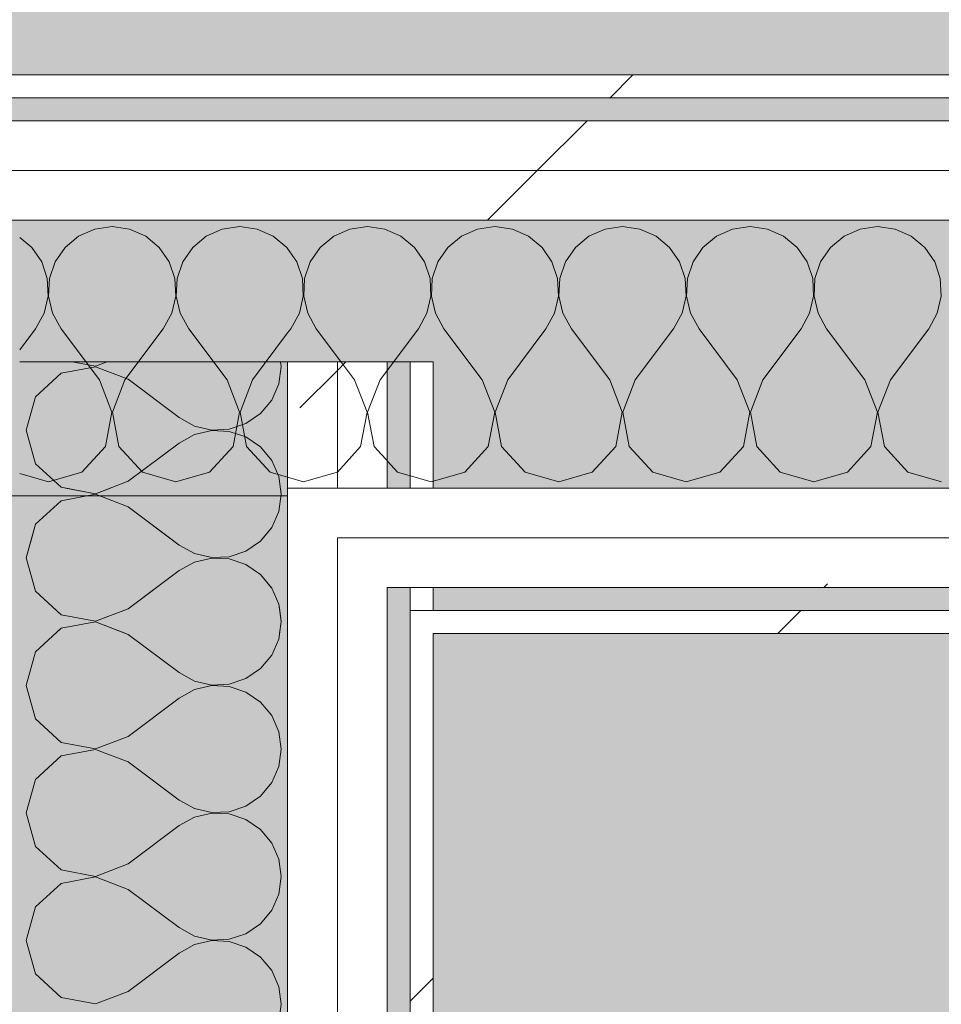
# Model space of a CAD drawing. Header units: millimetres. Extents: x -40968 to 13979, y -19284 to 4746.
# Tile 177 of 256: x -12391 to -12150, y 1867 to 2124. Entities that reach past the tile are written whole.
import ezdxf

# ---------------------------------------------------------------- set-up
doc = ezdxf.new("R2010")
doc.units = ezdxf.units.MM
doc.header["$MEASUREMENT"] = 0
doc.linetypes.add('Wipeout_Contour', pattern=[1000, 0, -1000])
for name, color, linetype in [('14_PAV_Paviment existent', 7, 'Continuous'), ('Nuevo_08_E_Envans secs', 7, 'Continuous'), ('Nuevo_14_PAV_Soft Light Grey 0554', 7, 'Continuous')]:
    doc.layers.add(name, color=color, linetype=linetype)
for name, color, linetype, lineweight, true_color in [('14_PAV_Paviment existent_Pluma_Nº__197', 7, 'Continuous', 0, 0xffe68e), ('Nuevo_08_E_Envans secs_Pluma_Nº__102', 7, 'Continuous', 5, 0xcccccc), ('Nuevo_08_E_Envans secs_Pluma_Nº__171', 171, 'Continuous', 13, 0xaaaaff), ('Nuevo_08_E_Envans secs_Pluma_Nº__177', 7, 'Continuous', 15, 0xf7e046), ('Nuevo_14_PAV_Soft Light Grey 0554_Pluma_Nº__245', 7, 'Continuous', 13, 0xe8e8e8)]:
    doc.layers.add(name, color=color, linetype=linetype, lineweight=lineweight, true_color=true_color)
doc.layers.add('Nuevo_08_E_Envans secs_Pluma_Nº__1', color=7, linetype='Continuous', lineweight=5)
pattern_1 = [(45, (0, 0), (-183.848, 183.848), [195, -65]), (45, (7e-14, 183.85), (-183.848, 183.848), [195, -65])]

# ---------------------------------------------------------------- blocks, each defined once
blk = doc.blocks.new('Forjado_1_1', base_point=(-23046.79, -1194.06))
at = {"layer": 'Nuevo_14_PAV_Soft Light Grey 0554_Pluma_Nº__245', "linetype": 'Continuous', "lineweight": 0, "true_color": 0xe8e8e8}
h = blk.add_hatch(color=254, dxfattribs=at)
h.paths.add_polyline_path([(-23046.79, -1194.06), (-1631.11, -1193.63), (-1631.11, -6938.97), (-1556.11, -6938.97), (-1556.11, -7503.98), (-1616.26, -7503.98), (-1616.05, -11935.98), (-1564.89, -11935.98), (-1564.89, -12491.98), (-2024.11, -12491.98), (-2024.11, -12338.98), (-6997.39, -12338.98), (-6997.39, -12391.98), (-3637.68, -12391.98), (-3638.94, -13690.72), (-3644.87, -17130.96), (428.17, -17130.98), (428.89, -16788.98), (778.89, -16788.98), (778.35, -17142.97), (2622.91, -17145.82), (2623.01, -17079.79), (3389.91, -17080.98), (3389.61, -17276.98), (5489.84, -17280.21), (5489.84, -17141.49), (5763.89, -17141.49), (5763.89, -16738.98), (6378.89, -16738.98), (6378.89, -12488.98), (5778.89, -12488.98), (5779.74, -11938.87), (6782.11, -11938.85), (6782.11, -9207.42), (6082.11, -9207.42), (6016.11, -7504.98), (6016.11, -9073.42), (2073.42, -9073.42), (2073.42, -5267.32), (5998.89, -5267.32), (5998.89, -1708.98), (5884.89, -967.98), (7332.11, -967.98), (7332.11, 1999.55), (-28277.4, 1999.55), (-23028.39, 1969.01)])
h.paths.add_polyline_path([(492.89, -5267.32), (1951.42, -5267.32), (1951.42, -9073.42), (492.89, -9073.42)], flags=0)
at = {"layer": 'Nuevo_14_PAV_Soft Light Grey 0554_Pluma_Nº__245', "color": 254, "linetype": 'Continuous', "lineweight": 13, "true_color": 0xe8e8e8, "flags": 128}
blk.add_lwpolyline([(-28277.4, 1999.55), (7332.11, 1999.55)], dxfattribs=at)
blk = doc.blocks.new('Forjado_3_1', base_point=(7332.11, 1999.55))
at = {"layer": '14_PAV_Paviment existent_Pluma_Nº__197', "linetype": 'Continuous', "lineweight": 0, "true_color": 0xffe68e}
blk.add_hatch(color=41, dxfattribs=at).paths.add_polyline_path([(7332.11, 1999.55), (7332.11, 3863.45), (-28267.53, 3863.45), (-28277.4, 1999.55)])
at = {"layer": '14_PAV_Paviment existent_Pluma_Nº__197', "color": 41, "linetype": 'Continuous', "lineweight": 0, "true_color": 0xffe68e, "flags": 128}
blk.add_lwpolyline([(7332.11, 1999.55), (-28277.4, 1999.55), (-28267.53, 3863.45), (7332.11, 3863.45)], close=True, dxfattribs=at)
blk = doc.blocks.new('*X270')
at = {"layer": 'Nuevo_08_E_Envans secs_Pluma_Nº__102', "color": 254, "linetype": 'Continuous', "lineweight": 5, "true_color": 0xcccccc}
for p, q in [((-12381.19, 1969.55), (-12379.96, 1968.43)), ((-12371.01, 1966.73), (-12363.66, 1969.55)), ((-12322.5, 1966.67), (-12322.9, 1969.55)), ((-12379.96, 1968.43), (-12371.01, 1966.73)), ((-12371.01, 1966.6), (-12379.96, 1964.91)), ((-12363.08, 1963.55), (-12371.01, 1966.6)), ((-12322.94, 1963.55), (-12322.5, 1966.67)), ((-12379.96, 1964.91), (-12381.44, 1963.55))]:
    blk.add_line(p, q, dxfattribs=at)
blk = doc.blocks.new('*X271')
at = {"layer": 'Nuevo_08_E_Envans secs_Pluma_Nº__102', "color": 254, "linetype": 'Continuous', "lineweight": 5, "true_color": 0xcccccc}
for p, q in [((-12386.96, 1975.55), (-12386.68, 1974.57)), ((-12386.68, 1974.57), (-12381.19, 1969.55)), ((-12362.5, 1970), (-12355.1, 1975.55)), ((-12324.99, 1975.43), (-12325.1, 1975.55)), ((-12323.14, 1971.22), (-12324.99, 1975.43)), ((-12363.66, 1969.55), (-12362.5, 1970)), ((-12322.9, 1969.55), (-12323.14, 1971.22))]:
    blk.add_line(p, q, dxfattribs=at)
blk = doc.blocks.new('*X272')
at = {"layer": 'Nuevo_08_E_Envans secs_Pluma_Nº__102', "color": 254, "linetype": 'Continuous', "lineweight": 5, "true_color": 0xcccccc}
for p, q in [((-12387.69, 1988.55), (-12389.17, 1983.33)), ((-12351.69, 1988.55), (-12349.17, 1986.67)), ((-12331.72, 1985.09), (-12327.93, 1987.7)), ((-12327.93, 1987.7), (-12327.21, 1988.55)), ((-12349.17, 1986.67), (-12345.14, 1984.44)), ((-12345.14, 1984.44), (-12340.67, 1983.4)), ((-12336.07, 1983.62), (-12331.72, 1985.09)), ((-12389.17, 1983.33), (-12386.96, 1975.55)), ((-12345.14, 1982.23), (-12349.17, 1980)), ((-12340.67, 1983.27), (-12345.14, 1982.23)), ((-12340.67, 1983.4), (-12336.07, 1983.62)), ((-12336.07, 1983.04), (-12340.67, 1983.27)), ((-12331.72, 1981.57), (-12336.07, 1983.04)), ((-12327.93, 1978.97), (-12331.72, 1981.57)), ((-12355.1, 1975.55), (-12349.17, 1980)), ((-12325.1, 1975.55), (-12327.93, 1978.97))]:
    blk.add_line(p, q, dxfattribs=at)
blk = doc.blocks.new('*X273')
at = {"layer": 'Nuevo_08_E_Envans secs_Pluma_Nº__102', "color": 254, "linetype": 'Continuous', "lineweight": 5, "true_color": 0xcccccc}
for p, q in [((-12371.01, 1999.93), (-12379.96, 1998.24)), ((-12378.87, 2001.55), (-12371.01, 2000.07)), ((-12371.01, 2000.07), (-12367.13, 2001.55)), ((-12362.5, 1996.67), (-12371.01, 1999.93)), ((-12323.14, 1995.45), (-12322.5, 2000)), ((-12322.5, 2000), (-12322.72, 2001.55)), ((-12379.96, 1998.24), (-12386.68, 1992.1)), ((-12362.5, 1996.67), (-12351.69, 1988.55)), ((-12324.99, 1991.24), (-12323.14, 1995.45)), ((-12386.68, 1992.1), (-12387.69, 1988.55)), ((-12327.21, 1988.55), (-12324.99, 1991.24))]:
    blk.add_line(p, q, dxfattribs=at)
blk = doc.blocks.new('*X274')
at = {"layer": 'Nuevo_08_E_Envans secs_Pluma_Nº__102', "color": 254, "linetype": 'Continuous', "lineweight": 5, "true_color": 0xcccccc}
for p, q in [((-12371.01, 2033.27), (-12379.96, 2031.57)), ((-12377.11, 2034.55), (-12371.01, 2033.4)), ((-12371.01, 2033.4), (-12368, 2034.55)), ((-12362.5, 2030), (-12371.01, 2033.27)), ((-12323.14, 2028.78), (-12322.5, 2033.33)), ((-12322.5, 2033.33), (-12322.67, 2034.55)), ((-12379.96, 2031.57), (-12386.68, 2025.43)), ((-12362.5, 2030), (-12349.17, 2020)), ((-12324.99, 2024.57), (-12323.14, 2028.78)), ((-12386.68, 2025.43), (-12389.17, 2016.67)), ((-12327.93, 2021.03), (-12324.99, 2024.57)), ((-12331.72, 2018.43), (-12327.93, 2021.03)), ((-12349.17, 2020), (-12345.14, 2017.77)), ((-12345.14, 2017.77), (-12340.67, 2016.73)), ((-12336.07, 2016.96), (-12331.72, 2018.43)), ((-12389.17, 2016.67), (-12386.68, 2007.9)), ((-12345.14, 2015.56), (-12349.17, 2013.33)), ((-12340.67, 2016.6), (-12345.14, 2015.56)), ((-12340.67, 2016.73), (-12336.07, 2016.96)), ((-12336.07, 2016.38), (-12340.67, 2016.6)), ((-12331.72, 2014.91), (-12336.07, 2016.38)), ((-12362.5, 2003.33), (-12349.17, 2013.33)), ((-12327.93, 2012.3), (-12331.72, 2014.91)), ((-12324.99, 2008.76), (-12327.93, 2012.3)), ((-12386.68, 2007.9), (-12379.96, 2001.76)), ((-12323.14, 2004.55), (-12324.99, 2008.76)), ((-12371.01, 2000.07), (-12362.5, 2003.33)), ((-12322.5, 2000), (-12323.14, 2004.55)), ((-12379.96, 2001.76), (-12371.01, 2000.07)), ((-12371.01, 1999.93), (-12379.96, 1998.24)), ((-12362.5, 1996.67), (-12371.01, 1999.93)), ((-12323.14, 1995.45), (-12322.5, 2000)), ((-12379.96, 1998.24), (-12386.68, 1992.1)), ((-12362.5, 1996.67), (-12349.17, 1986.67)), ((-12324.99, 1991.24), (-12323.14, 1995.45)), ((-12386.68, 1992.1), (-12389.17, 1983.33)), ((-12327.93, 1987.7), (-12324.99, 1991.24)), ((-12331.72, 1985.09), (-12327.93, 1987.7)), ((-12349.17, 1986.67), (-12345.14, 1984.44)), ((-12345.14, 1984.44), (-12340.67, 1983.4)), ((-12336.07, 1983.62), (-12331.72, 1985.09)), ((-12389.17, 1983.33), (-12386.68, 1974.57)), ((-12345.14, 1982.23), (-12349.17, 1980)), ((-12340.67, 1983.27), (-12345.14, 1982.23)), ((-12340.67, 1983.4), (-12336.07, 1983.62)), ((-12336.07, 1983.04), (-12340.67, 1983.27)), ((-12331.72, 1981.57), (-12336.07, 1983.04)), ((-12327.93, 1978.97), (-12331.72, 1981.57)), ((-12362.5, 1970), (-12349.17, 1980)), ((-12324.99, 1975.43), (-12327.93, 1978.97)), ((-12386.68, 1974.57), (-12379.96, 1968.43)), ((-12323.14, 1971.22), (-12324.99, 1975.43)), ((-12371.01, 1966.73), (-12362.5, 1970)), ((-12322.5, 1966.67), (-12323.14, 1971.22)), ((-12379.96, 1968.43), (-12371.01, 1966.73)), ((-12371.01, 1966.6), (-12379.96, 1964.91)), ((-12362.5, 1963.33), (-12371.01, 1966.6)), ((-12323.14, 1962.11), (-12322.5, 1966.67)), ((-12379.96, 1964.91), (-12386.68, 1958.76)), ((-12362.5, 1963.33), (-12349.17, 1953.33)), ((-12324.99, 1957.9), (-12323.14, 1962.11)), ((-12386.68, 1958.76), (-12389.17, 1950)), ((-12327.93, 1954.36), (-12324.99, 1957.9)), ((-12349.17, 1953.33), (-12345.14, 1951.11)), ((-12331.72, 1951.76), (-12327.93, 1954.36)), ((-12345.14, 1951.11), (-12340.67, 1950.07)), ((-12336.07, 1950.29), (-12331.72, 1951.76)), ((-12389.17, 1950), (-12386.68, 1941.24)), ((-12345.14, 1948.89), (-12349.17, 1946.67)), ((-12340.67, 1949.93), (-12345.14, 1948.89)), ((-12340.67, 1950.07), (-12336.07, 1950.29)), ((-12336.07, 1949.71), (-12340.67, 1949.93)), ((-12331.72, 1948.24), (-12336.07, 1949.71)), ((-12327.93, 1945.64), (-12331.72, 1948.24)), ((-12362.5, 1936.67), (-12349.17, 1946.67)), ((-12324.99, 1942.1), (-12327.93, 1945.64)), ((-12386.68, 1941.24), (-12379.96, 1935.09)), ((-12323.14, 1937.89), (-12324.99, 1942.1)), ((-12322.5, 1933.33), (-12323.14, 1937.89)), ((-12371.01, 1933.4), (-12362.5, 1936.67)), ((-12379.96, 1935.09), (-12371.01, 1933.4)), ((-12371.01, 1933.27), (-12379.96, 1931.57)), ((-12362.5, 1930), (-12371.01, 1933.27)), ((-12323.14, 1928.78), (-12322.5, 1933.33)), ((-12379.96, 1931.57), (-12386.68, 1925.43)), ((-12362.5, 1930), (-12349.17, 1920)), ((-12324.99, 1924.57), (-12323.14, 1928.78)), ((-12386.68, 1925.43), (-12389.17, 1916.67)), ((-12327.93, 1921.03), (-12324.99, 1924.57)), ((-12349.17, 1920), (-12345.14, 1917.77)), ((-12331.72, 1918.43), (-12327.93, 1921.03)), ((-12345.14, 1917.77), (-12340.67, 1916.73)), ((-12336.07, 1916.96), (-12331.72, 1918.43)), ((-12389.17, 1916.67), (-12386.68, 1907.9)), ((-12345.14, 1915.56), (-12349.17, 1913.33)), ((-12340.67, 1916.6), (-12345.14, 1915.56)), ((-12340.67, 1916.73), (-12336.07, 1916.96)), ((-12336.07, 1916.38), (-12340.67, 1916.6)), ((-12331.72, 1914.91), (-12336.07, 1916.38)), ((-12327.93, 1912.3), (-12331.72, 1914.91)), ((-12362.5, 1903.33), (-12349.17, 1913.33)), ((-12324.99, 1908.76), (-12327.93, 1912.3)), ((-12386.68, 1907.9), (-12379.96, 1901.76)), ((-12323.14, 1904.55), (-12324.99, 1908.76)), ((-12322.5, 1900), (-12323.14, 1904.55)), ((-12379.96, 1901.76), (-12371.01, 1900.07)), ((-12371.01, 1900.07), (-12362.5, 1903.33)), ((-12371.01, 1899.93), (-12379.96, 1898.24)), ((-12362.5, 1896.67), (-12371.01, 1899.93)), ((-12323.14, 1895.45), (-12322.5, 1900)), ((-12379.96, 1898.24), (-12386.68, 1892.1)), ((-12362.5, 1896.67), (-12349.17, 1886.67)), ((-12324.99, 1891.24), (-12323.14, 1895.45)), ((-12386.68, 1892.1), (-12389.17, 1883.33)), ((-12327.93, 1887.7), (-12324.99, 1891.24)), ((-12349.17, 1886.67), (-12345.14, 1884.44)), ((-12331.72, 1885.09), (-12327.93, 1887.7)), ((-12345.14, 1884.44), (-12340.67, 1883.4)), ((-12336.07, 1883.62), (-12331.72, 1885.09)), ((-12389.17, 1883.33), (-12386.68, 1874.57)), ((-12345.14, 1882.23), (-12349.17, 1880)), ((-12340.67, 1883.27), (-12345.14, 1882.23)), ((-12340.67, 1883.4), (-12336.07, 1883.62)), ((-12336.07, 1883.04), (-12340.67, 1883.27)), ((-12331.72, 1881.57), (-12336.07, 1883.04)), ((-12327.93, 1878.97), (-12331.72, 1881.57)), ((-12362.5, 1870), (-12349.17, 1880)), ((-12324.99, 1875.43), (-12327.93, 1878.97)), ((-12386.68, 1874.57), (-12379.96, 1868.43)), ((-12323.14, 1871.22), (-12324.99, 1875.43)), ((-12322.5, 1866.67), (-12323.14, 1871.22)), ((-12379.96, 1868.43), (-12371.01, 1866.73)), ((-12371.01, 1866.73), (-12362.5, 1870)), ((-12323.14, 1862.11), (-12322.5, 1866.67))]:
    blk.add_line(p, q, dxfattribs=at)
blk = doc.blocks.new('Muro_99_1', base_point=(-12428.84, -1061.81))
at = {"layer": 'Nuevo_08_E_Envans secs', "color": 7, "lineweight": 20}
for name in ['*X274', '*X273', '*X272', '*X271', '*X270']:
    blk.add_blockref(name, (0, 0), dxfattribs=at)
at = {"color": 254, "linetype": 'Wipeout_Contour', "lineweight": 0, "ltscale": 49558.741716}
blk.add_wipeout([(-12288.84, 2034.55), (-12288.84, -996.81), (-12282.84, -996.81), (-12282.84, 2034.55)], dxfattribs=at).dxf.layer = 'Nuevo_08_E_Envans secs'
at = {"color": 254, "linetype": 'Wipeout_Contour', "lineweight": 0, "ltscale": 49881.492872}
blk.add_wipeout([(-12307.84, 1969.55), (-12320.84, 1969.55), (-12320.84, 1963.55), (-12307.84, 1963.55)], dxfattribs=at).dxf.layer = 'Nuevo_08_E_Envans secs'
at = {"layer": 'Nuevo_08_E_Envans secs_Pluma_Nº__171', "linetype": 'Continuous', "lineweight": 13, "true_color": 0xaaaaff}
h = blk.add_hatch(dxfattribs=at)
h.set_pattern_fill('Panellat_HPL_0001', color=161, style=0, pattern_type=2)
h.set_pattern_definition(pattern_1)
h.paths.add_polyline_path([(-12288.84, 2034.55), (-12288.84, -996.81), (-12282.84, -996.81), (-12282.84, 2034.55)])
at = {"layer": 'Nuevo_08_E_Envans secs_Pluma_Nº__177', "linetype": 'Continuous', "lineweight": 15, "true_color": 0xf7e046}
h = blk.add_hatch(dxfattribs=at)
h.set_pattern_fill('Panellat_HPL_0001', color=53, style=0, pattern_type=2)
h.set_pattern_definition(pattern_1)
h.paths.add_polyline_path([(-12307.84, 1969.55), (-12320.84, 1969.55), (-12320.84, 1963.55), (-12307.84, 1963.55)])
at = {"layer": 'Nuevo_08_E_Envans secs_Pluma_Nº__1', "color": 7, "linetype": 'Continuous', "lineweight": 5}
for p, q in [((-12288.84, 2034.55), (-12288.84, -996.81)), ((-12288.84, 1963.55), (-12288.84, 1969.55))]:
    blk.add_line(p, q, dxfattribs=at)
at = {"layer": 'Nuevo_08_E_Envans secs_Pluma_Nº__1', "color": 7, "linetype": 'Continuous', "lineweight": 5, "flags": 128}
for points in [[(-12288.84, 2034.55), (-12282.84, 2034.55)], [(-12282.84, -996.81), (-12282.84, 2034.55)]]:
    blk.add_lwpolyline(points, dxfattribs=at)
at = {"color": 254, "linetype": 'Wipeout_Contour', "lineweight": 0, "ltscale": 49830.144206}
blk.add_wipeout([(-12294.84, 1969.55), (-12307.84, 1969.55), (-12307.84, 1963.55), (-12294.84, 1963.55)], dxfattribs=at).dxf.layer = 'Nuevo_08_E_Envans secs'
at = {"layer": 'Nuevo_08_E_Envans secs_Pluma_Nº__177', "linetype": 'Continuous', "lineweight": 15, "true_color": 0xf7e046}
h = blk.add_hatch(dxfattribs=at)
h.set_pattern_fill('Panellat_HPL_0001', color=53, style=0, pattern_type=2)
h.set_pattern_definition(pattern_1)
h.paths.add_polyline_path([(-12294.84, 1969.55), (-12307.84, 1969.55), (-12307.84, 1963.55), (-12294.84, 1963.55)])
at = {"color": 254, "linetype": 'Wipeout_Contour', "lineweight": 0, "ltscale": 49885.283259}
blk.add_wipeout([(-12307.84, 1975.55), (-12320.84, 1975.55), (-12320.84, 1969.55), (-12307.84, 1969.55)], dxfattribs=at).dxf.layer = 'Nuevo_08_E_Envans secs'
at = {"layer": 'Nuevo_08_E_Envans secs_Pluma_Nº__177', "linetype": 'Continuous', "lineweight": 15, "true_color": 0xf7e046}
h = blk.add_hatch(dxfattribs=at)
h.set_pattern_fill('Panellat_HPL_0001', color=53, style=0, pattern_type=2)
h.set_pattern_definition(pattern_1)
h.paths.add_polyline_path([(-12307.84, 1975.55), (-12320.84, 1975.55), (-12320.84, 1969.55), (-12307.84, 1969.55)])
at = {"color": 254, "linetype": 'Wipeout_Contour', "lineweight": 0, "ltscale": 49833.938499}
blk.add_wipeout([(-12294.84, 1975.55), (-12307.84, 1975.55), (-12307.84, 1969.55), (-12294.84, 1969.55)], dxfattribs=at).dxf.layer = 'Nuevo_08_E_Envans secs'
at = {"layer": 'Nuevo_08_E_Envans secs_Pluma_Nº__177', "linetype": 'Continuous', "lineweight": 15, "true_color": 0xf7e046}
h = blk.add_hatch(dxfattribs=at)
h.set_pattern_fill('Panellat_HPL_0001', color=53, style=0, pattern_type=2)
h.set_pattern_definition(pattern_1)
h.paths.add_polyline_path([(-12294.84, 1975.55), (-12307.84, 1975.55), (-12307.84, 1969.55), (-12294.84, 1969.55)])
at = {"color": 254, "linetype": 'Wipeout_Contour', "lineweight": 0, "ltscale": 49891.313012}
blk.add_wipeout([(-12307.84, 1988.55), (-12320.84, 1988.55), (-12320.84, 1975.55), (-12307.84, 1975.55)], dxfattribs=at).dxf.layer = 'Nuevo_08_E_Envans secs'
at = {"layer": 'Nuevo_08_E_Envans secs_Pluma_Nº__177', "linetype": 'Continuous', "lineweight": 15, "true_color": 0xf7e046}
h = blk.add_hatch(dxfattribs=at)
h.set_pattern_fill('Panellat_HPL_0001', color=53, style=0, pattern_type=2)
h.set_pattern_definition(pattern_1)
h.paths.add_polyline_path([(-12307.84, 1988.55), (-12320.84, 1988.55), (-12320.84, 1975.55), (-12307.84, 1975.55)])
at = {"color": 254, "linetype": 'Wipeout_Contour', "lineweight": 0, "ltscale": 49671.791394}
blk.add_wipeout([(-12320.84, 2034.55), (-12320.84, -996.81), (-12307.84, -996.81), (-12307.84, 2034.55)], dxfattribs=at).dxf.layer = 'Nuevo_08_E_Envans secs'
at = {"layer": 'Nuevo_08_E_Envans secs_Pluma_Nº__177', "linetype": 'Continuous', "lineweight": 15, "true_color": 0xf7e046}
h = blk.add_hatch(dxfattribs=at)
h.set_pattern_fill('Panellat_HPL_0001', color=53, style=0, pattern_type=2)
h.set_pattern_definition(pattern_1)
h.paths.add_polyline_path([(-12320.84, 2034.55), (-12320.84, -996.81), (-12307.84, -996.81), (-12307.84, 2034.55)])
at = {"layer": 'Nuevo_08_E_Envans secs_Pluma_Nº__1', "color": 7, "linetype": 'Continuous', "lineweight": 5}
for p, q in [((-12320.84, 2034.55), (-12320.84, -996.81)), ((-12320.84, 1988.55), (-12320.84, 2001.55)), ((-12320.84, 1975.55), (-12320.84, 1988.55)), ((-12320.84, 1969.55), (-12320.84, 1975.55)), ((-12320.84, 1963.55), (-12320.84, 1969.55))]:
    blk.add_line(p, q, dxfattribs=at)
at = {"layer": 'Nuevo_08_E_Envans secs_Pluma_Nº__1', "color": 7, "linetype": 'Continuous', "lineweight": 5, "flags": 128}
blk.add_lwpolyline([(-12390.84, 2034.55), (-12320.84, 2034.55)], dxfattribs=at)
at = {"color": 254, "linetype": 'Wipeout_Contour', "lineweight": 0, "ltscale": 49620.224388}
blk.add_wipeout([(-12307.84, 2034.55), (-12307.84, -996.81), (-12294.84, -996.81), (-12294.84, 2034.55)], dxfattribs=at).dxf.layer = 'Nuevo_08_E_Envans secs'
at = {"layer": 'Nuevo_08_E_Envans secs_Pluma_Nº__177', "linetype": 'Continuous', "lineweight": 15, "true_color": 0xf7e046}
h = blk.add_hatch(dxfattribs=at)
h.set_pattern_fill('Panellat_HPL_0001', color=53, style=0, pattern_type=2)
h.set_pattern_definition(pattern_1)
h.paths.add_polyline_path([(-12307.84, 2034.55), (-12307.84, -996.81), (-12294.84, -996.81), (-12294.84, 2034.55)])
at = {"layer": 'Nuevo_08_E_Envans secs_Pluma_Nº__1', "color": 7, "linetype": 'Continuous', "lineweight": 5}
for p, q in [((-12307.84, 2034.55), (-12307.84, -996.81)), ((-12294.84, 2034.55), (-12294.84, -996.81)), ((-12307.84, 1975.55), (-12307.84, 1988.55)), ((-12307.84, 1969.55), (-12307.84, 1975.55)), ((-12294.84, 1969.55), (-12294.84, 1975.55)), ((-12307.84, 1963.55), (-12307.84, 1969.55)), ((-12294.84, 1963.55), (-12294.84, 1969.55))]:
    blk.add_line(p, q, dxfattribs=at)
at = {"layer": 'Nuevo_08_E_Envans secs_Pluma_Nº__1', "color": 7, "linetype": 'Continuous', "lineweight": 5, "flags": 128}
for points in [[(-12320.84, 2034.55), (-12307.84, 2034.55)], [(-12307.84, 2034.55), (-12294.84, 2034.55)], [(-12294.84, 2034.55), (-12288.84, 2034.55)]]:
    blk.add_lwpolyline(points, dxfattribs=at)
blk = doc.blocks.new('*X396')
at = {"layer": 'Nuevo_08_E_Envans secs_Pluma_Nº__102', "color": 254, "linetype": 'Continuous', "lineweight": 5, "true_color": 0xcccccc}
for p, q in [((-12371.22, 2069.25), (-12375.43, 2067.4)), ((-12366.67, 2069.89), (-12371.22, 2069.25)), ((-12362.11, 2069.25), (-12366.67, 2069.89)), ((-12357.9, 2067.4), (-12362.11, 2069.25)), ((-12337.89, 2069.25), (-12342.1, 2067.4)), ((-12333.33, 2069.89), (-12337.89, 2069.25)), ((-12328.78, 2069.25), (-12333.33, 2069.89)), ((-12324.57, 2067.4), (-12328.78, 2069.25)), ((-12387.7, 2064.47), (-12390.84, 2067.07)), ((-12375.43, 2067.4), (-12378.97, 2064.47)), ((-12354.36, 2064.47), (-12357.9, 2067.4)), ((-12342.1, 2067.4), (-12345.64, 2064.47)), ((-12321.03, 2064.47), (-12324.57, 2067.4)), ((-12385.09, 2060.68), (-12387.7, 2064.47)), ((-12378.97, 2064.47), (-12381.57, 2060.68)), ((-12351.76, 2060.68), (-12354.36, 2064.47)), ((-12345.64, 2064.47), (-12348.24, 2060.68)), ((-12320.84, 2064.18), (-12321.03, 2064.47)), ((-12383.62, 2056.32), (-12385.09, 2060.68)), ((-12381.57, 2060.68), (-12383.04, 2056.32)), ((-12350.29, 2056.32), (-12351.76, 2060.68)), ((-12348.24, 2060.68), (-12349.71, 2056.32)), ((-12383.4, 2051.72), (-12383.62, 2056.32)), ((-12383.04, 2056.32), (-12383.27, 2051.72)), ((-12350.07, 2051.72), (-12350.29, 2056.32)), ((-12349.71, 2056.32), (-12349.93, 2051.72)), ((-12384.44, 2047.25), (-12383.4, 2051.72)), ((-12383.27, 2051.72), (-12382.23, 2047.25)), ((-12351.11, 2047.25), (-12350.07, 2051.72)), ((-12349.93, 2051.72), (-12348.89, 2047.25)), ((-12386.67, 2043.22), (-12384.44, 2047.25)), ((-12382.23, 2047.25), (-12380, 2043.22)), ((-12353.33, 2043.22), (-12351.11, 2047.25)), ((-12348.89, 2047.25), (-12346.67, 2043.22)), ((-12390.84, 2037.66), (-12386.67, 2043.22)), ((-12370, 2029.89), (-12380, 2043.22)), ((-12363.33, 2029.89), (-12353.33, 2043.22)), ((-12336.67, 2029.89), (-12346.67, 2043.22)), ((-12330, 2029.89), (-12320.84, 2042.11)), ((-12366.73, 2021.38), (-12370, 2029.89)), ((-12363.33, 2029.89), (-12366.6, 2021.38)), ((-12333.4, 2021.38), (-12336.67, 2029.89)), ((-12330, 2029.89), (-12333.27, 2021.38)), ((-12368.43, 2012.43), (-12366.73, 2021.38)), ((-12366.6, 2021.38), (-12364.91, 2012.43)), ((-12335.09, 2012.43), (-12333.4, 2021.38)), ((-12333.27, 2021.38), (-12331.57, 2012.43)), ((-12374.57, 2005.71), (-12368.43, 2012.43)), ((-12364.91, 2012.43), (-12358.76, 2005.71)), ((-12341.24, 2005.71), (-12335.09, 2012.43)), ((-12331.57, 2012.43), (-12325.43, 2005.71)), ((-12390.84, 2005.35), (-12383.33, 2003.22)), ((-12383.33, 2003.22), (-12374.57, 2005.71)), ((-12358.76, 2005.71), (-12350, 2003.22)), ((-12350, 2003.22), (-12341.24, 2005.71)), ((-12325.43, 2005.71), (-12320.84, 2004.41))]:
    blk.add_line(p, q, dxfattribs=at)
blk = doc.blocks.new('*X397')
at = {"layer": 'Nuevo_08_E_Envans secs_Pluma_Nº__102', "color": 254, "linetype": 'Continuous', "lineweight": 5, "true_color": 0xcccccc}
for p, q in [((-12304.55, 2069.25), (-12308.76, 2067.4)), ((-12300, 2069.89), (-12304.55, 2069.25)), ((-12295.45, 2069.25), (-12300, 2069.89)), ((-12291.24, 2067.4), (-12295.45, 2069.25)), ((-12271.22, 2069.25), (-12275.43, 2067.4)), ((-12266.67, 2069.89), (-12271.22, 2069.25)), ((-12262.11, 2069.25), (-12266.67, 2069.89)), ((-12257.9, 2067.4), (-12262.11, 2069.25)), ((-12237.89, 2069.25), (-12242.1, 2067.4)), ((-12233.33, 2069.89), (-12237.89, 2069.25)), ((-12228.78, 2069.25), (-12233.33, 2069.89)), ((-12224.57, 2067.4), (-12228.78, 2069.25)), ((-12204.55, 2069.25), (-12208.76, 2067.4)), ((-12200, 2069.89), (-12204.55, 2069.25)), ((-12195.45, 2069.25), (-12200, 2069.89)), ((-12191.24, 2067.4), (-12195.45, 2069.25)), ((-12171.22, 2069.25), (-12175.43, 2067.4)), ((-12166.67, 2069.89), (-12171.22, 2069.25)), ((-12162.11, 2069.25), (-12166.67, 2069.89)), ((-12157.9, 2067.4), (-12162.11, 2069.25)), ((-12308.76, 2067.4), (-12312.3, 2064.47)), ((-12287.7, 2064.47), (-12291.24, 2067.4)), ((-12275.43, 2067.4), (-12278.97, 2064.47)), ((-12254.36, 2064.47), (-12257.9, 2067.4)), ((-12242.1, 2067.4), (-12245.64, 2064.47)), ((-12221.03, 2064.47), (-12224.57, 2067.4)), ((-12208.76, 2067.4), (-12212.3, 2064.47)), ((-12187.7, 2064.47), (-12191.24, 2067.4)), ((-12175.43, 2067.4), (-12178.97, 2064.47)), ((-12154.36, 2064.47), (-12157.9, 2067.4)), ((-12318.43, 2060.68), (-12320.84, 2064.18)), ((-12312.3, 2064.47), (-12314.91, 2060.68)), ((-12285.09, 2060.68), (-12287.7, 2064.47)), ((-12278.97, 2064.47), (-12281.57, 2060.68)), ((-12251.76, 2060.68), (-12254.36, 2064.47)), ((-12245.64, 2064.47), (-12248.24, 2060.68)), ((-12218.43, 2060.68), (-12221.03, 2064.47)), ((-12212.3, 2064.47), (-12214.91, 2060.68)), ((-12185.09, 2060.68), (-12187.7, 2064.47)), ((-12178.97, 2064.47), (-12181.57, 2060.68)), ((-12151.76, 2060.68), (-12154.36, 2064.47)), ((-12316.96, 2056.32), (-12318.43, 2060.68)), ((-12314.91, 2060.68), (-12316.38, 2056.32)), ((-12283.62, 2056.32), (-12285.09, 2060.68)), ((-12281.57, 2060.68), (-12283.04, 2056.32)), ((-12250.29, 2056.32), (-12251.76, 2060.68)), ((-12248.24, 2060.68), (-12249.71, 2056.32)), ((-12216.96, 2056.32), (-12218.43, 2060.68)), ((-12214.91, 2060.68), (-12216.38, 2056.32)), ((-12183.62, 2056.32), (-12185.09, 2060.68)), ((-12181.57, 2060.68), (-12183.04, 2056.32)), ((-12150.29, 2056.32), (-12151.76, 2060.68)), ((-12316.73, 2051.72), (-12316.96, 2056.32)), ((-12316.38, 2056.32), (-12316.6, 2051.72)), ((-12283.4, 2051.72), (-12283.62, 2056.32)), ((-12283.04, 2056.32), (-12283.27, 2051.72)), ((-12250.07, 2051.72), (-12250.29, 2056.32)), ((-12249.71, 2056.32), (-12249.93, 2051.72)), ((-12216.73, 2051.72), (-12216.96, 2056.32)), ((-12216.38, 2056.32), (-12216.6, 2051.72)), ((-12183.4, 2051.72), (-12183.62, 2056.32)), ((-12183.04, 2056.32), (-12183.27, 2051.72)), ((-12150.07, 2051.72), (-12150.29, 2056.32)), ((-12317.77, 2047.25), (-12316.73, 2051.72)), ((-12316.6, 2051.72), (-12315.56, 2047.25)), ((-12284.44, 2047.25), (-12283.4, 2051.72)), ((-12283.27, 2051.72), (-12282.23, 2047.25)), ((-12251.11, 2047.25), (-12250.07, 2051.72)), ((-12249.93, 2051.72), (-12248.89, 2047.25)), ((-12217.77, 2047.25), (-12216.73, 2051.72)), ((-12216.6, 2051.72), (-12215.56, 2047.25)), ((-12184.44, 2047.25), (-12183.4, 2051.72)), ((-12183.27, 2051.72), (-12182.23, 2047.25)), ((-12151.11, 2047.25), (-12150.07, 2051.72)), ((-12320, 2043.22), (-12317.77, 2047.25)), ((-12315.56, 2047.25), (-12313.33, 2043.22)), ((-12286.67, 2043.22), (-12284.44, 2047.25)), ((-12282.23, 2047.25), (-12280, 2043.22)), ((-12253.33, 2043.22), (-12251.11, 2047.25)), ((-12248.89, 2047.25), (-12246.67, 2043.22)), ((-12220, 2043.22), (-12217.77, 2047.25)), ((-12215.56, 2047.25), (-12213.33, 2043.22)), ((-12186.67, 2043.22), (-12184.44, 2047.25)), ((-12182.23, 2047.25), (-12180, 2043.22)), ((-12153.33, 2043.22), (-12151.11, 2047.25)), ((-12320.84, 2042.11), (-12320, 2043.22)), ((-12303.33, 2029.89), (-12313.33, 2043.22)), ((-12296.67, 2029.89), (-12286.67, 2043.22)), ((-12270, 2029.89), (-12280, 2043.22)), ((-12263.33, 2029.89), (-12253.33, 2043.22)), ((-12236.67, 2029.89), (-12246.67, 2043.22)), ((-12230, 2029.89), (-12220, 2043.22)), ((-12203.33, 2029.89), (-12213.33, 2043.22)), ((-12196.67, 2029.89), (-12186.67, 2043.22)), ((-12170, 2029.89), (-12180, 2043.22)), ((-12163.33, 2029.89), (-12153.33, 2043.22)), ((-12300.07, 2021.38), (-12303.33, 2029.89)), ((-12296.67, 2029.89), (-12299.93, 2021.38)), ((-12266.73, 2021.38), (-12270, 2029.89)), ((-12263.33, 2029.89), (-12266.6, 2021.38)), ((-12233.4, 2021.38), (-12236.67, 2029.89)), ((-12230, 2029.89), (-12233.27, 2021.38)), ((-12200.07, 2021.38), (-12203.33, 2029.89)), ((-12196.67, 2029.89), (-12199.93, 2021.38)), ((-12166.73, 2021.38), (-12170, 2029.89)), ((-12163.33, 2029.89), (-12166.6, 2021.38)), ((-12301.76, 2012.43), (-12300.07, 2021.38)), ((-12299.93, 2021.38), (-12298.24, 2012.43)), ((-12268.43, 2012.43), (-12266.73, 2021.38)), ((-12266.6, 2021.38), (-12264.91, 2012.43)), ((-12235.09, 2012.43), (-12233.4, 2021.38)), ((-12233.27, 2021.38), (-12231.57, 2012.43)), ((-12201.76, 2012.43), (-12200.07, 2021.38)), ((-12199.93, 2021.38), (-12198.24, 2012.43)), ((-12168.43, 2012.43), (-12166.73, 2021.38)), ((-12166.6, 2021.38), (-12164.91, 2012.43)), ((-12307.9, 2005.71), (-12301.76, 2012.43)), ((-12298.24, 2012.43), (-12292.1, 2005.71)), ((-12274.57, 2005.71), (-12268.43, 2012.43)), ((-12264.91, 2012.43), (-12258.76, 2005.71)), ((-12241.24, 2005.71), (-12235.09, 2012.43)), ((-12231.57, 2012.43), (-12225.43, 2005.71)), ((-12207.9, 2005.71), (-12201.76, 2012.43)), ((-12198.24, 2012.43), (-12192.1, 2005.71)), ((-12174.57, 2005.71), (-12168.43, 2012.43)), ((-12164.91, 2012.43), (-12158.76, 2005.71)), ((-12316.67, 2003.22), (-12307.9, 2005.71)), ((-12292.1, 2005.71), (-12283.33, 2003.22)), ((-12283.33, 2003.22), (-12274.57, 2005.71)), ((-12258.76, 2005.71), (-12250, 2003.22)), ((-12250, 2003.22), (-12241.24, 2005.71)), ((-12225.43, 2005.71), (-12216.67, 2003.22)), ((-12216.67, 2003.22), (-12207.9, 2005.71)), ((-12192.1, 2005.71), (-12183.33, 2003.22)), ((-12183.33, 2003.22), (-12174.57, 2005.71)), ((-12158.76, 2005.71), (-12150, 2003.22)), ((-12320.84, 2004.41), (-12316.67, 2003.22))]:
    blk.add_line(p, q, dxfattribs=at)
blk = doc.blocks.new('Muro_131_1', base_point=(-11482.84, 1963.55))
at = {"layer": 'Nuevo_08_E_Envans secs', "color": 7, "lineweight": 20}
for name in ['*X396', '*X397']:
    blk.add_blockref(name, (0, 0), dxfattribs=at)
at = {"color": 254, "linetype": 'Wipeout_Contour', "lineweight": 0, "ltscale": 50132.497553}
blk.add_wipeout([(-13225.05, 2103.55), (-11482.84, 2103.55), (-11482.84, 2109.55), (-13225.05, 2109.55)], dxfattribs=at).dxf.layer = 'Nuevo_08_E_Envans secs'
at = {"color": 254, "linetype": 'Wipeout_Contour', "lineweight": 0, "ltscale": 50113.377678}
blk.add_wipeout([(-13225.05, 2071.55), (-11482.84, 2071.55), (-11482.84, 2084.55), (-13225.05, 2084.55)], dxfattribs=at).dxf.layer = 'Nuevo_08_E_Envans secs'
at = {"color": 254, "linetype": 'Wipeout_Contour', "lineweight": 0, "ltscale": 49839.974464}
blk.add_wipeout([(-12294.84, 1988.55), (-12307.84, 1988.55), (-12307.84, 1975.55), (-12294.84, 1975.55)], dxfattribs=at).dxf.layer = 'Nuevo_08_E_Envans secs'
at = {"color": 254, "linetype": 'Wipeout_Contour', "lineweight": 0, "ltscale": 49768.922344}
blk.add_wipeout([(-12282.84, 1969.55), (-12288.84, 1969.55), (-12288.84, 1963.55), (-12282.84, 1963.55)], dxfattribs=at).dxf.layer = 'Nuevo_08_E_Envans secs'
at = {"layer": 'Nuevo_08_E_Envans secs_Pluma_Nº__171', "linetype": 'Continuous', "lineweight": 13, "true_color": 0xaaaaff}
h = blk.add_hatch(dxfattribs=at)
h.set_pattern_fill('Panellat_HPL_0001', color=161, style=0, pattern_type=2)
h.set_pattern_definition(pattern_1)
h.paths.add_polyline_path([(-13225.05, 2103.55), (-11482.84, 2103.55), (-11482.84, 2109.55), (-13225.05, 2109.55)])
h = blk.add_hatch(dxfattribs=at)
h.set_pattern_fill('Panellat_HPL_0001', color=161, style=0, pattern_type=2)
h.set_pattern_definition(pattern_1)
h.paths.add_polyline_path([(-12282.84, 1969.55), (-12288.84, 1969.55), (-12288.84, 1963.55), (-12282.84, 1963.55)])
at = {"layer": 'Nuevo_08_E_Envans secs_Pluma_Nº__177', "linetype": 'Continuous', "lineweight": 15, "true_color": 0xf7e046}
h = blk.add_hatch(dxfattribs=at)
h.set_pattern_fill('Panellat_HPL_0001', color=53, style=0, pattern_type=2)
h.set_pattern_definition(pattern_1)
h.paths.add_polyline_path([(-13225.05, 2071.55), (-11482.84, 2071.55), (-11482.84, 2084.55), (-13225.05, 2084.55)])
h = blk.add_hatch(dxfattribs=at)
h.set_pattern_fill('Panellat_HPL_0001', color=53, style=0, pattern_type=2)
h.set_pattern_definition(pattern_1)
h.paths.add_polyline_path([(-12294.84, 1988.55), (-12307.84, 1988.55), (-12307.84, 1975.55), (-12294.84, 1975.55)])
at = {"layer": 'Nuevo_08_E_Envans secs_Pluma_Nº__1', "color": 7, "linetype": 'Continuous', "lineweight": 5}
for p, q in [((-13225.05, 2103.55), (-11482.84, 2103.55)), ((-13225.05, 2071.55), (-11482.84, 2071.55)), ((-12288.84, 1963.55), (-12288.84, 1969.55))]:
    blk.add_line(p, q, dxfattribs=at)
at = {"layer": 'Nuevo_08_E_Envans secs_Pluma_Nº__1', "color": 7, "linetype": 'Continuous', "lineweight": 5, "flags": 128}
blk.add_lwpolyline([(-11482.84, 2109.55), (-13225.05, 2109.55)], dxfattribs=at)
at = {"color": 254, "linetype": 'Wipeout_Contour', "lineweight": 0, "ltscale": 50122.070038}
blk.add_wipeout([(-13225.05, 2084.55), (-11482.84, 2084.55), (-11482.84, 2097.55), (-13225.05, 2097.55)], dxfattribs=at).dxf.layer = 'Nuevo_08_E_Envans secs'
at = {"color": 254, "linetype": 'Wipeout_Contour', "lineweight": 0, "ltscale": 49899.602735}
blk.add_wipeout([(-12307.84, 2001.55), (-12320.84, 2001.55), (-12320.84, 1988.55), (-12307.84, 1988.55)], dxfattribs=at).dxf.layer = 'Nuevo_08_E_Envans secs'
at = {"color": 254, "linetype": 'Wipeout_Contour', "lineweight": 0, "ltscale": 48212.45013}
blk.add_wipeout([(-12294.84, 1975.55), (-11482.84, 1975.55), (-11482.84, 1988.55), (-12294.84, 1988.55)], dxfattribs=at).dxf.layer = 'Nuevo_08_E_Envans secs'
at = {"color": 254, "linetype": 'Wipeout_Contour', "lineweight": 0, "ltscale": 48178.578032}
blk.add_wipeout([(-12282.84, 1963.55), (-11482.84, 1963.55), (-11482.84, 1969.55), (-12282.84, 1969.55)], dxfattribs=at).dxf.layer = 'Nuevo_08_E_Envans secs'
at = {"layer": 'Nuevo_08_E_Envans secs_Pluma_Nº__171', "linetype": 'Continuous', "lineweight": 13, "true_color": 0xaaaaff}
h = blk.add_hatch(dxfattribs=at)
h.set_pattern_fill('Panellat_HPL_0001', color=161, style=0, pattern_type=2)
h.set_pattern_definition(pattern_1)
h.paths.add_polyline_path([(-12282.84, 1963.55), (-11482.84, 1963.55), (-11482.84, 1969.55), (-12282.84, 1969.55)])
at = {"layer": 'Nuevo_08_E_Envans secs_Pluma_Nº__177', "linetype": 'Continuous', "lineweight": 15, "true_color": 0xf7e046}
h = blk.add_hatch(dxfattribs=at)
h.set_pattern_fill('Panellat_HPL_0001', color=53, style=0, pattern_type=2)
h.set_pattern_definition(pattern_1)
h.paths.add_polyline_path([(-13225.05, 2084.55), (-11482.84, 2084.55), (-11482.84, 2097.55), (-13225.05, 2097.55)])
h = blk.add_hatch(dxfattribs=at)
h.set_pattern_fill('Panellat_HPL_0001', color=53, style=0, pattern_type=2)
h.set_pattern_definition(pattern_1)
h.paths.add_polyline_path([(-12307.84, 2001.55), (-12320.84, 2001.55), (-12320.84, 1988.55), (-12307.84, 1988.55)])
h = blk.add_hatch(dxfattribs=at)
h.set_pattern_fill('Panellat_HPL_0001', color=53, style=0, pattern_type=2)
h.set_pattern_definition(pattern_1)
h.paths.add_polyline_path([(-12294.84, 1975.55), (-11482.84, 1975.55), (-11482.84, 1988.55), (-12294.84, 1988.55)])
at = {"layer": 'Nuevo_08_E_Envans secs_Pluma_Nº__1', "color": 7, "linetype": 'Continuous', "lineweight": 5}
for p, q in [((-13225.05, 2097.55), (-11482.84, 2097.55)), ((-13225.05, 2084.55), (-11482.84, 2084.55)), ((-12320.84, 1988.55), (-12320.84, 2001.55)), ((-12294.84, 1969.55), (-12294.84, 1975.55)), ((-12294.84, 1975.55), (-11482.84, 1975.55)), ((-12288.84, 1969.55), (-11482.84, 1969.55))]:
    blk.add_line(p, q, dxfattribs=at)
at = {"layer": 'Nuevo_08_E_Envans secs_Pluma_Nº__1', "color": 7, "linetype": 'Continuous', "lineweight": 5, "flags": 128}
blk.add_lwpolyline([(-12282.84, 1963.55), (-11482.84, 1963.55)], dxfattribs=at)
at = {"color": 254, "linetype": 'Wipeout_Contour', "lineweight": 0, "ltscale": 48246.702832}
blk.add_wipeout([(-12307.84, 1988.55), (-11482.84, 1988.55), (-11482.84, 2001.55), (-12307.84, 2001.55)], dxfattribs=at).dxf.layer = 'Nuevo_08_E_Envans secs'
at = {"layer": 'Nuevo_08_E_Envans secs_Pluma_Nº__177', "linetype": 'Continuous', "lineweight": 15, "true_color": 0xf7e046}
h = blk.add_hatch(dxfattribs=at)
h.set_pattern_fill('Panellat_HPL_0001', color=53, style=0, pattern_type=2)
h.set_pattern_definition(pattern_1)
h.paths.add_polyline_path([(-12307.84, 1988.55), (-11482.84, 1988.55), (-11482.84, 2001.55), (-12307.84, 2001.55)])
at = {"layer": 'Nuevo_08_E_Envans secs_Pluma_Nº__1', "color": 7, "linetype": 'Continuous', "lineweight": 5}
for p, q in [((-12320.84, 2001.55), (-11482.84, 2001.55)), ((-12307.84, 1975.55), (-12307.84, 1988.55)), ((-12307.84, 1988.55), (-11482.84, 1988.55))]:
    blk.add_line(p, q, dxfattribs=at)

msp = doc.modelspace()

# ---------------------------------------------------------------- block references
at = {"layer": '14_PAV_Paviment existent', "color": 41, "linetype": 'Continuous', "lineweight": 0, "true_color": 0xffe68e}
msp.add_blockref('Forjado_3_1', (7332.11, 1999.55), dxfattribs=at)
at = {"layer": 'Nuevo_14_PAV_Soft Light Grey 0554', "color": 254, "linetype": 'Continuous', "lineweight": 13, "true_color": 0xe8e8e8}
msp.add_blockref('Forjado_1_1', (-23046.79, -1194.06), dxfattribs=at)

# ---------------------------------------------------------------- next in the draw order: block references
at = {"layer": 'Nuevo_08_E_Envans secs', "color": 7, "lineweight": 20}
msp.add_blockref('Muro_99_1', (-12428.84, -1061.81), dxfattribs=at)

# ---------------------------------------------------------------- next in the draw order: block references
msp.add_blockref('Muro_131_1', (-11482.84, 1963.55), dxfattribs=at)

doc.saveas('drawing.dxf')
